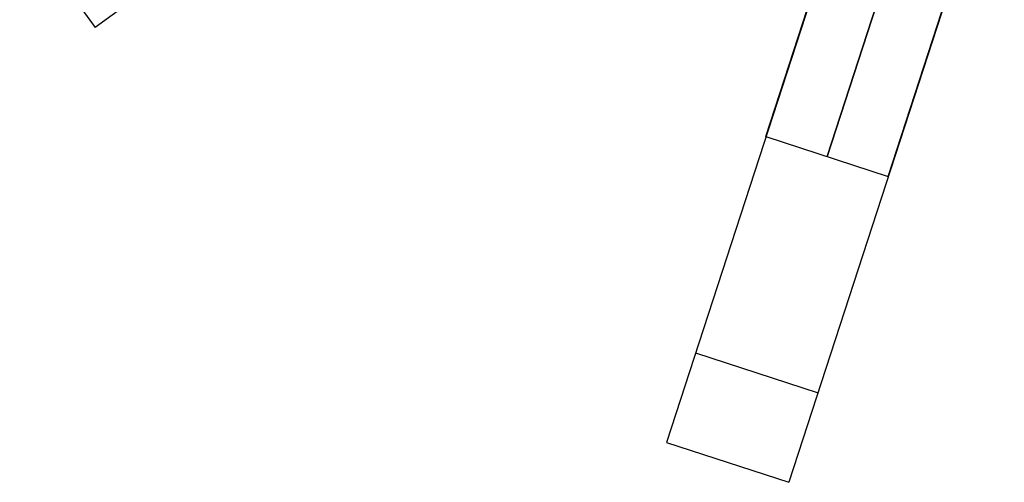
# Model space of a CAD drawing. Header units: centimetres. Extents: x 133.6 to 158.6, y -12.1 to 12.1.
# Tile 1 of 10: x 135.6 to 144.8, y -12.1 to -7.8. Entities that reach past the tile are written whole.
import ezdxf

# ---------------------------------------------------------------- set-up
doc = ezdxf.new("R2010")
doc.units = ezdxf.units.CM
doc.layers.add('Capa 04', color=7, linetype='Continuous')

msp = doc.modelspace()

# ---------------------------------------------------------------- linework, layer by layer
at = {"layer": 'Capa 04'}
for points in [[(141.1684, -4.306), (136.3143, -7.8327)], [(143.6496, -5.5209), (142.5681, -8.8496)], [(142.5681, -8.8496), (143.6496, -5.5209)], [(144.2203, -5.7063), (143.1387, -9.035)], [(143.1387, -9.035), (144.2203, -5.7063)], [(144.7909, -5.8917), (143.7093, -9.2204)], [(143.7093, -9.2204), (144.7909, -5.8917)], [(143.4951, -5.9965), (141.641, -11.7028)], [(144.6364, -6.3673), (142.7823, -12.0736)], [(135.609, -6.8619), (136.3143, -7.8327)], [(135.609, -6.8619), (136.3143, -7.8327)], [(135.609, -6.8619), (136.3143, -7.8327)], [(142.5681, -8.8496), (143.7093, -9.2204)], [(142.5681, -8.8496), (143.7093, -9.2204)], [(141.9125, -10.8671), (143.0538, -11.2379)], [(141.9125, -10.8671), (143.0538, -11.2379)], [(141.641, -11.7028), (142.7823, -12.0736)], [(141.641, -11.7028), (142.7823, -12.0736)], [(141.641, -11.7028), (142.7823, -12.0736)]]:
    msp.add_lwpolyline(points, dxfattribs=at)
at = {"layer": 'Capa 04', "extrusion": (-0.587785, 0.809017, 9.00438e-15)}
msp.add_lwpolyline([(-108.6766, -180.0989), (-108.6101, -180.0997), (-108.5429, -180.1019), (-108.4752, -180.1057), (-108.4071, -180.1111), (-108.3385, -180.1181), (-108.2696, -180.1267), (-108.2003, -180.137), (-108.1308, -180.149), (-108.061, -180.1628), (-107.9911, -180.1783), (-107.9212, -180.1956), (-107.8512, -180.2147), (-107.7812, -180.2357), (-107.7114, -180.2585), (-107.6417, -180.2831), (-107.5724, -180.3096), (-107.5033, -180.3379), (-107.4346, -180.3681), (-107.3664, -180.4002), (-107.2988, -180.4341), (-107.2317, -180.4698), (-107.1654, -180.5074), (-107.0998, -180.5468), (-107.035, -180.588), (-106.9712, -180.6309), (-106.9083, -180.6755), (-106.8465, -180.7219), (-106.7857, -180.7699), (-106.7262, -180.8195), (-106.6679, -180.8707), (-106.6109, -180.9234), (-106.5553, -180.9776), (-106.5011, -181.0332), (-106.4484, -181.0902), (-106.3972, -181.1485), (-106.3476, -181.208), (-106.2996, -181.2688), (-106.2532, -181.3306), (-106.2086, -181.3935), (-106.1657, -181.4573), (-106.1245, -181.5221), (-106.0851, -181.5877), (-106.0475, -181.654), (-106.0118, -181.7211), (-105.9779, -181.7887), (-105.9458, -181.8569), (-105.9156, -181.9256), (-105.8873, -181.9947), (-105.8608, -182.0641), (-105.8362, -182.1337), (-105.8134, -182.2035), (-105.7924, -182.2735), (-105.7733, -182.3435), (-105.756, -182.4134), (-105.7405, -182.4833), (-105.7267, -182.5531), (-105.7147, -182.6226), (-105.7044, -182.6919), (-105.6958, -182.7608), (-105.6888, -182.8294), (-105.6834, -182.8975), (-105.6796, -182.9652), (-105.6774, -183.0324), (-105.6766, -183.0989)], dxfattribs=at)
at = {"layer": 'Capa 04', "extrusion": (-0.587785, 0.809017, -8.98107e-15)}
msp.add_lwpolyline([(-105.6766, -237.0989), (-105.6774, -237.1655), (-105.6796, -237.2327), (-105.6834, -237.3004), (-105.6888, -237.3685), (-105.6958, -237.4371), (-105.7044, -237.506), (-105.7147, -237.5753), (-105.7267, -237.6448), (-105.7405, -237.7146), (-105.756, -237.7845), (-105.7733, -237.8544), (-105.7924, -237.9244), (-105.8134, -237.9944), (-105.8362, -238.0642), (-105.8608, -238.1338), (-105.8873, -238.2032), (-105.9156, -238.2723), (-105.9458, -238.341), (-105.9779, -238.4092), (-106.0118, -238.4768), (-106.0475, -238.5439), (-106.0851, -238.6102), (-106.1245, -238.6758), (-106.1657, -238.7406), (-106.2086, -238.8044), (-106.2532, -238.8673), (-106.2996, -238.9291), (-106.3476, -238.9898), (-106.3972, -239.0494), (-106.4484, -239.1077), (-106.5011, -239.1646), (-106.5553, -239.2203), (-106.6109, -239.2745), (-106.6679, -239.3272), (-106.7262, -239.3784), (-106.7857, -239.428), (-106.8465, -239.476), (-106.9083, -239.5224), (-106.9712, -239.567), (-107.035, -239.6099), (-107.0998, -239.6511), (-107.1654, -239.6905), (-107.2317, -239.728), (-107.2988, -239.7638), (-107.3664, -239.7977), (-107.4346, -239.8298), (-107.5033, -239.86), (-107.5724, -239.8883), (-107.6417, -239.9148), (-107.7114, -239.9394), (-107.7812, -239.9622), (-107.8512, -239.9831), (-107.9212, -240.0023), (-107.9911, -240.0196), (-108.061, -240.0351), (-108.1308, -240.0489), (-108.2003, -240.0609), (-108.2696, -240.0712), (-108.3385, -240.0798), (-108.4071, -240.0868), (-108.4752, -240.0922), (-108.5429, -240.096), (-108.6101, -240.0982), (-108.6766, -240.0989)], dxfattribs=at)
at = {"layer": 'Capa 04', "extrusion": (1, 0, 0)}
for points in [[(-7.8327, -183.0989), (-7.8327, -230.0989), (-7.8327, -237.0989)], [(-11.7028, -183.0989), (-11.7028, -230.0989), (-11.7028, -237.0989)], [(-11.8882, -183.0989), (-11.8882, -230.0989), (-11.8882, -237.0989)], [(-12.0736, -183.0989), (-12.0736, -230.0989), (-12.0736, -237.0989)]]:
    msp.add_lwpolyline(points, dxfattribs=at)
at = {"layer": 'Capa 04', "extrusion": (0.951057, -0.309017, -2.85179e-15)}
msp.add_lwpolyline([(35.6395, -180.0989), (35.5729, -180.0997), (35.5057, -180.1019), (35.438, -180.1057), (35.3699, -180.1111), (35.3013, -180.1181), (35.2324, -180.1267), (35.1631, -180.137), (35.0936, -180.149), (35.0238, -180.1628), (34.9539, -180.1783), (34.884, -180.1956), (34.814, -180.2147), (34.744, -180.2357), (34.6742, -180.2585), (34.6046, -180.2831), (34.5352, -180.3096), (34.4661, -180.3379), (34.3974, -180.3681), (34.3292, -180.4002), (34.2616, -180.4341), (34.1945, -180.4698), (34.1282, -180.5074), (34.0626, -180.5468), (33.9978, -180.588), (33.934, -180.6309), (33.8711, -180.6755), (33.8093, -180.7219), (33.7486, -180.7699), (33.689, -180.8195), (33.6307, -180.8707), (33.5738, -180.9234), (33.5181, -180.9776), (33.4639, -181.0332), (33.4112, -181.0902), (33.36, -181.1485), (33.3104, -181.208), (33.2624, -181.2688), (33.216, -181.3306), (33.1714, -181.3935), (33.1285, -181.4573), (33.0873, -181.5221), (33.0479, -181.5877), (33.0104, -181.654), (32.9746, -181.7211), (32.9407, -181.7887), (32.9086, -181.8569), (32.8784, -181.9256), (32.8501, -181.9947), (32.8236, -182.0641), (32.799, -182.1337), (32.7762, -182.2035), (32.7553, -182.2735), (32.7361, -182.3435), (32.7188, -182.4134), (32.7033, -182.4833), (32.6895, -182.5531), (32.6775, -182.6226), (32.6672, -182.6919), (32.6586, -182.7608), (32.6516, -182.8294), (32.6462, -182.8975), (32.6424, -182.9652), (32.6402, -183.0324), (32.6395, -183.0989)], dxfattribs=at)
at = {"layer": 'Capa 04', "extrusion": (0.951057, -0.309017, 2.88008e-15)}
msp.add_lwpolyline([(32.6395, -237.0989), (32.6402, -237.1655), (32.6424, -237.2327), (32.6462, -237.3004), (32.6516, -237.3685), (32.6586, -237.4371), (32.6672, -237.506), (32.6775, -237.5753), (32.6895, -237.6448), (32.7033, -237.7146), (32.7188, -237.7845), (32.7361, -237.8544), (32.7553, -237.9244), (32.7762, -237.9944), (32.799, -238.0642), (32.8236, -238.1338), (32.8501, -238.2032), (32.8784, -238.2723), (32.9086, -238.341), (32.9407, -238.4092), (32.9746, -238.4768), (33.0104, -238.5439), (33.0479, -238.6102), (33.0873, -238.6758), (33.1285, -238.7406), (33.1714, -238.8044), (33.216, -238.8673), (33.2624, -238.9291), (33.3104, -238.9898), (33.36, -239.0494), (33.4112, -239.1077), (33.4639, -239.1646), (33.5181, -239.2203), (33.5738, -239.2745), (33.6307, -239.3272), (33.689, -239.3784), (33.7486, -239.428), (33.8093, -239.476), (33.8711, -239.5224), (33.934, -239.567), (33.9978, -239.6099), (34.0626, -239.6511), (34.1282, -239.6905), (34.1945, -239.728), (34.2616, -239.7638), (34.3292, -239.7977), (34.3974, -239.8298), (34.4661, -239.86), (34.5352, -239.8883), (34.6046, -239.9148), (34.6742, -239.9394), (34.744, -239.9622), (34.814, -239.9831), (34.884, -240.0023), (34.9539, -240.0196), (35.0238, -240.0351), (35.0936, -240.0489), (35.1631, -240.0609), (35.2324, -240.0712), (35.3013, -240.0798), (35.3699, -240.0868), (35.438, -240.0922), (35.5057, -240.096), (35.5729, -240.0982), (35.6395, -240.0989)], dxfattribs=at)
at = {"layer": 'Capa 04', "extrusion": (0.951057, -0.309017, -2.41987e-15)}
msp.add_lwpolyline([(35.6395, -180.0989), (35.5729, -180.0997), (35.5057, -180.1019), (35.438, -180.1057), (35.3699, -180.1111), (35.3013, -180.1181), (35.2324, -180.1267), (35.1631, -180.137), (35.0936, -180.149), (35.0238, -180.1628), (34.9539, -180.1783), (34.884, -180.1956), (34.814, -180.2147), (34.744, -180.2357), (34.6742, -180.2585), (34.6046, -180.2831), (34.5352, -180.3096), (34.4661, -180.3379), (34.3974, -180.3681), (34.3292, -180.4002), (34.2616, -180.4341), (34.1945, -180.4698), (34.1282, -180.5074), (34.0626, -180.5468), (33.9978, -180.588), (33.934, -180.6309), (33.8711, -180.6755), (33.8093, -180.7219), (33.7486, -180.7699), (33.689, -180.8195), (33.6307, -180.8707), (33.5738, -180.9234), (33.5181, -180.9776), (33.4639, -181.0332), (33.4112, -181.0902), (33.36, -181.1485), (33.3104, -181.208), (33.2624, -181.2688), (33.216, -181.3306), (33.1714, -181.3935), (33.1285, -181.4573), (33.0873, -181.5221), (33.0479, -181.5877), (33.0104, -181.654), (32.9746, -181.7211), (32.9407, -181.7887), (32.9086, -181.8569), (32.8784, -181.9256), (32.8501, -181.9947), (32.8236, -182.0641), (32.799, -182.1337), (32.7762, -182.2035), (32.7553, -182.2735), (32.7361, -182.3435), (32.7188, -182.4134), (32.7033, -182.4833), (32.6895, -182.5531), (32.6775, -182.6226), (32.6672, -182.6919), (32.6586, -182.7608), (32.6516, -182.8294), (32.6462, -182.8975), (32.6424, -182.9652), (32.6402, -183.0324), (32.6395, -183.0989)], dxfattribs=at)
at = {"layer": 'Capa 04', "extrusion": (0.951057, -0.309017, 2.4293e-15)}
msp.add_lwpolyline([(32.6395, -237.0989), (32.6402, -237.1655), (32.6424, -237.2327), (32.6462, -237.3004), (32.6516, -237.3685), (32.6586, -237.4371), (32.6672, -237.506), (32.6775, -237.5753), (32.6895, -237.6448), (32.7033, -237.7146), (32.7188, -237.7845), (32.7361, -237.8544), (32.7553, -237.9244), (32.7762, -237.9944), (32.799, -238.0642), (32.8236, -238.1338), (32.8501, -238.2032), (32.8784, -238.2723), (32.9086, -238.341), (32.9407, -238.4092), (32.9746, -238.4768), (33.0104, -238.5439), (33.0479, -238.6102), (33.0873, -238.6758), (33.1285, -238.7406), (33.1714, -238.8044), (33.216, -238.8673), (33.2624, -238.9291), (33.3104, -238.9898), (33.36, -239.0494), (33.4112, -239.1077), (33.4639, -239.1646), (33.5181, -239.2203), (33.5738, -239.2745), (33.6307, -239.3272), (33.689, -239.3784), (33.7486, -239.428), (33.8093, -239.476), (33.8711, -239.5224), (33.934, -239.567), (33.9978, -239.6099), (34.0626, -239.6511), (34.1282, -239.6905), (34.1945, -239.728), (34.2616, -239.7638), (34.3292, -239.7977), (34.3974, -239.8298), (34.4661, -239.86), (34.5352, -239.8883), (34.6046, -239.9148), (34.6742, -239.9394), (34.744, -239.9622), (34.814, -239.9831), (34.884, -240.0023), (34.9539, -240.0196), (35.0238, -240.0351), (35.0936, -240.0489), (35.1631, -240.0609), (35.2324, -240.0712), (35.3013, -240.0798), (35.3699, -240.0868), (35.438, -240.0922), (35.5057, -240.096), (35.5729, -240.0982), (35.6395, -240.0989)], dxfattribs=at)
at = {"layer": 'Capa 04', "extrusion": (0.951057, -0.309017, -2.32952e-14)}
msp.add_lwpolyline([(35.6395, -180.0989), (35.5729, -180.0997), (35.5057, -180.1019), (35.438, -180.1057), (35.3699, -180.1111), (35.3013, -180.1181), (35.2324, -180.1267), (35.1631, -180.137), (35.0936, -180.149), (35.0238, -180.1628), (34.9539, -180.1783), (34.884, -180.1956), (34.814, -180.2147), (34.744, -180.2357), (34.6742, -180.2585), (34.6046, -180.2831), (34.5352, -180.3096), (34.4661, -180.3379), (34.3974, -180.3681), (34.3292, -180.4002), (34.2616, -180.4341), (34.1945, -180.4698), (34.1282, -180.5074), (34.0626, -180.5468), (33.9978, -180.588), (33.934, -180.6309), (33.8711, -180.6755), (33.8093, -180.7219), (33.7486, -180.7699), (33.689, -180.8195), (33.6307, -180.8707), (33.5738, -180.9234), (33.5181, -180.9776), (33.4639, -181.0332), (33.4112, -181.0902), (33.36, -181.1485), (33.3104, -181.208), (33.2624, -181.2688), (33.216, -181.3306), (33.1714, -181.3935), (33.1285, -181.4573), (33.0873, -181.5221), (33.0479, -181.5877), (33.0104, -181.654), (32.9746, -181.7211), (32.9407, -181.7887), (32.9086, -181.8569), (32.8784, -181.9256), (32.8501, -181.9947), (32.8236, -182.0641), (32.799, -182.1337), (32.7762, -182.2035), (32.7553, -182.2735), (32.7361, -182.3435), (32.7188, -182.4134), (32.7033, -182.4833), (32.6895, -182.5531), (32.6775, -182.6226), (32.6672, -182.6919), (32.6586, -182.7608), (32.6516, -182.8294), (32.6462, -182.8975), (32.6424, -182.9652), (32.6402, -183.0324), (32.6395, -183.0989)], dxfattribs=at)
at = {"layer": 'Capa 04', "extrusion": (0.951057, -0.309017, 2.33223e-14)}
msp.add_lwpolyline([(32.6395, -237.0989), (32.6402, -237.1655), (32.6424, -237.2327), (32.6462, -237.3004), (32.6516, -237.3685), (32.6586, -237.4371), (32.6672, -237.506), (32.6775, -237.5753), (32.6895, -237.6448), (32.7033, -237.7146), (32.7188, -237.7845), (32.7361, -237.8544), (32.7553, -237.9244), (32.7762, -237.9944), (32.799, -238.0642), (32.8236, -238.1338), (32.8501, -238.2032), (32.8784, -238.2723), (32.9086, -238.341), (32.9407, -238.4092), (32.9746, -238.4768), (33.0104, -238.5439), (33.0479, -238.6102), (33.0873, -238.6758), (33.1285, -238.7406), (33.1714, -238.8044), (33.216, -238.8673), (33.2624, -238.9291), (33.3104, -238.9898), (33.36, -239.0494), (33.4112, -239.1077), (33.4639, -239.1646), (33.5181, -239.2203), (33.5738, -239.2745), (33.6307, -239.3272), (33.689, -239.3784), (33.7486, -239.428), (33.8093, -239.476), (33.8711, -239.5224), (33.934, -239.567), (33.9978, -239.6099), (34.0626, -239.6511), (34.1282, -239.6905), (34.1945, -239.728), (34.2616, -239.7638), (34.3292, -239.7977), (34.3974, -239.8298), (34.4661, -239.86), (34.5352, -239.8883), (34.6046, -239.9148), (34.6742, -239.9394), (34.744, -239.9622), (34.814, -239.9831), (34.884, -240.0023), (34.9539, -240.0196), (35.0238, -240.0351), (35.0936, -240.0489), (35.1631, -240.0609), (35.2324, -240.0712), (35.3013, -240.0798), (35.3699, -240.0868), (35.438, -240.0922), (35.5057, -240.096), (35.5729, -240.0982), (35.6395, -240.0989)], dxfattribs=at)

doc.saveas('drawing.dxf')
